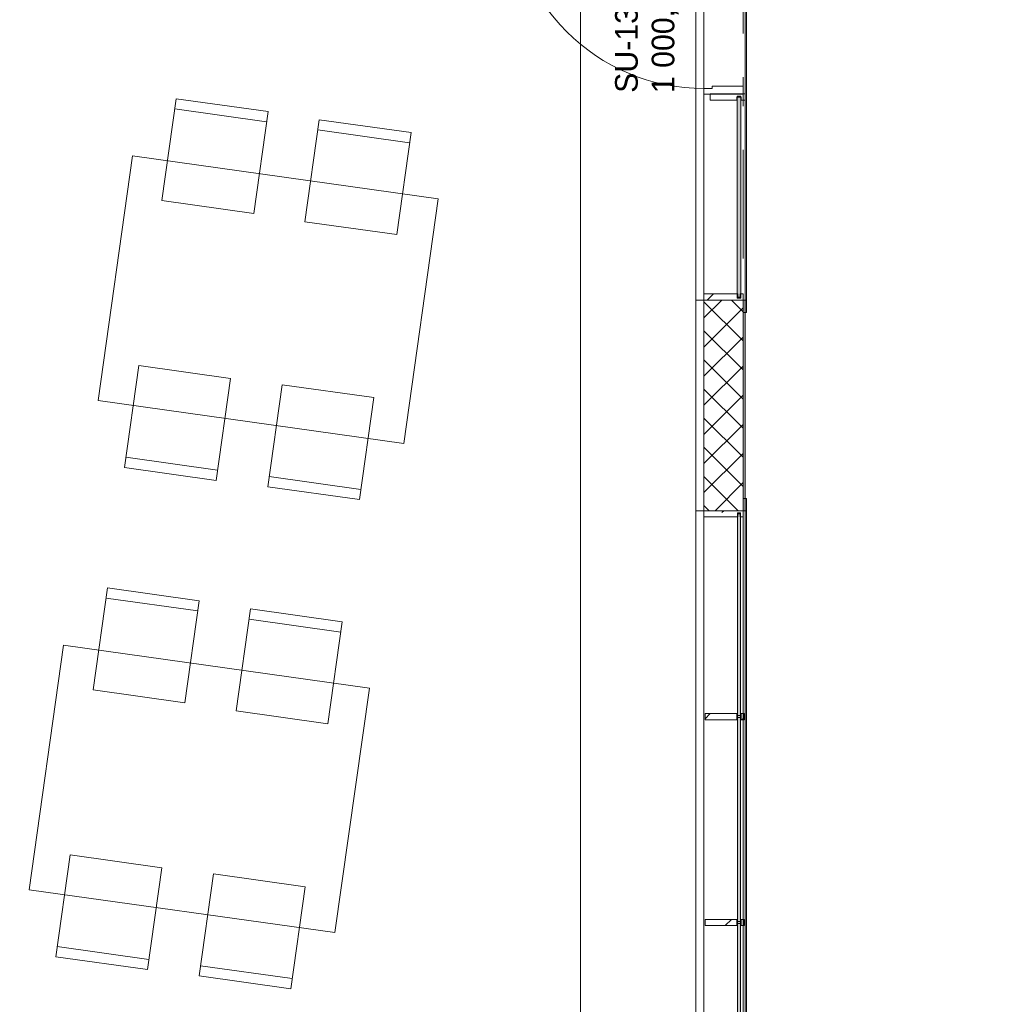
# Model space of a CAD drawing. Header units: millimetres. Extents: x 74467 to 235410, y -65 to 114857.
# Tile 236 of 256: x 126178 to 130899, y 81055 to 85838. Entities that reach past the tile are written whole.
import ezdxf
from ezdxf.enums import TextEntityAlignment as Align

# ---------------------------------------------------------------- set-up
doc = ezdxf.new("R2010")
doc.units = ezdxf.units.MM
doc.header["$MEASUREMENT"] = 0
doc.linetypes.add('Katkend topelt', pattern=[1093.611073, 529.166651, -211.666656, 141.111112, -211.666656])
doc.linetypes.add('Wipeout_Contour', pattern=[1000, 0, -1000])
for name, color, linetype in [('00 Kunstikonkursi LÜ jaoks asendi 2D', 7, 'Continuous'), ('00 Teljed.AR', 7, 'Continuous'), ('1235 Vahelaed.AR', 7, 'Continuous'), ('1311 Siseseinad.AR', 7, 'Continuous'), ('1312 Klaassiseseinad.AR', 7, 'Continuous'), ('1326 Seinapinnad.SA', 7, 'Continuous'), ('1330 Sisustus.SA', 7, 'Continuous'), ('1331 Sisseehitatud sisustus.SA', 7, 'Continuous'), ('9350 Netopind.AR', 7, 'Continuous'), ('Uks', 7, 'Continuous'), ('Ukse tähis', 7, 'Continuous')]:
    doc.layers.add(name, color=color, linetype=linetype)
doc.styles.add('GENERATED_STYLE_2', font='txt', dxfattribs={"width": 0.84})
doc.styles.add('GENERATED_STYLE_3', font='txt')
pattern_1 = [(45, (0, 0), (-183.84776, 183.84776), [195, -65, 0, -65]), (45, (22.98, 206.83), (-183.84776, 183.84776), [195, -65, 0, -65])]

# ---------------------------------------------------------------- blocks, each defined once
blk = doc.blocks.new('Slab_9_1', base_point=(129692.6, 94685.9))
at = {"layer": '1235 Vahelaed.AR', "color": 7, "linetype": 'Continuous', "lineweight": 13, "flags": 128}
blk.add_lwpolyline([(129692.6, 87324.7), (129692.6, 83745.5)], dxfattribs=at)
blk = doc.blocks.new('Slab_10_1', base_point=(128802.6, 95485.9))
at = {"color": 254, "linetype": 'Wipeout_Contour', "lineweight": 0, "ltscale": 4067564.723943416}
blk.add_wipeout([(133132.6, 95485.9), (128802.6, 95485.9), (128802.6, 94875.9), (129442.6, 94875.9), (129442.6, 71245.9), (132092.6, 71245.9), (132092.6, 71435.9), (131422.6, 71435.9), (131422.6, 72655.9), (132092.6, 72655.9), (132092.6, 79005.9), (131422.6, 79005.9), (131422.6, 81405.9), (132092.6, 81405.9), (132092.6, 82085.9), (132092.6, 85255.9), (131422.6, 85255.9), (131422.6, 87655.9), (132092.6, 87655.9), (132092.6, 90055.9), (131422.6, 90055.9), (131422.6, 90625.9), (131292.6, 90625.9), (131292.6, 90815.9), (131292.6, 93185.9), (133132.6, 93185.9)], dxfattribs=at).dxf.layer = '1235 Vahelaed.AR'
at = {"layer": '1235 Vahelaed.AR', "color": 7, "linetype": 'Continuous', "lineweight": 13, "flags": 128}
blk.add_lwpolyline([(129442.6, 71245.9), (129442.6, 94875.9)], dxfattribs=at)
blk = doc.blocks.new('Slab_22_1', base_point=(124307.1, 88081.6))
at = {"color": 254, "linetype": 'Wipeout_Contour', "lineweight": 0, "ltscale": 742907.755518}
blk.add_wipeout([(124307.1, 88081.6), (121939.6, 71235.9), (126312.6, 71235.9), (129692.6, 71235.9), (129692.6, 87324.7)], dxfattribs=at).dxf.layer = '1235 Vahelaed.AR'
at = {"layer": '1235 Vahelaed.AR', "color": 7, "linetype": 'Continuous', "lineweight": 13, "flags": 128}
blk.add_lwpolyline([(124307.1, 88081.6), (121939.6, 71235.9), (126312.6, 71235.9), (129692.6, 71235.9), (129692.6, 83745.5)], dxfattribs=at)
blk = doc.blocks.new('Liikumisruum_RG 103_3_1', base_point=(96460.4, 94557))
at = {"layer": '9350 Netopind.AR', "color": 7, "linetype": 'Continuous', "lineweight": 13, "flags": 128}
blk.add_lwpolyline([(129702.6, 93185.9), (129702.6, 71235.9), (123739.6, 71235.9), (123739.6, 69725.9), (129705.6, 69725.9), (129705.6, 67676.8), (132092.6, 67651.1), (132092.6, 69545.9), (131292.6, 69545.9), (131292.6, 72785.9), (132092.6, 72785.9), (132092.6, 78875.9), (131292.6, 78875.9), (131292.6, 81535.9), (132092.6, 81535.9), (132092.6, 85125.9), (131292.6, 85125.9), (131292.6, 87785.9), (132092.6, 87785.9), (132092.6, 89925.9), (131292.6, 89925.9), (131292.6, 93195.9)], dxfattribs=at)
blk = doc.blocks.new('Kunstiklass_PK 112_22_1', base_point=(124191.6, 87159.7))
at = {"layer": '9350 Netopind.AR', "color": 7, "linetype": 'Continuous', "lineweight": 13, "flags": 128}
blk.add_lwpolyline([(122874.6, 77888.7), (122833.6, 77595.9), (123247.4, 77595.9), (129502.6, 77595.9), (129502.6, 87149.5), (124685.3, 87826.5), (124597.6, 87202.6), (124191.6, 87259.7), (123682.2, 83635.3), (124078.3, 83579.7), (124022.7, 83183.5), (123626.5, 83239.2), (122996.8, 78758.5), (123392.9, 78702.6), (123337.2, 78306.5), (122941.1, 78362.1)], close=True, dxfattribs=at)
blk = doc.blocks.new('Slab_60_1', base_point=(128902.6, 87235.2))
at = {"layer": '1331 Sisseehitatud sisustus.SA', "color": 253, "linetype": 'Continuous', "lineweight": 13, "true_color": 0xa5a6a4, "flags": 128}
blk.add_lwpolyline([(128902.6, 87235.2), (128902.6, 77595.9), (129502.6, 77595.9), (129502.6, 87150.9)], close=True, dxfattribs=at)
blk = doc.blocks.new('Opening_4_1')
at = {"layer": '1311 Siseseinad.AR', "color": 7, "linetype": 'Continuous', "lineweight": 13, "flags": 128}
for points in [[(129479.6, 86475.9), (129463.6, 86475.9)], [(129463.6, 86475.9), (129463.6, 84475.9)], [(129502.6, 86475.9), (129479.6, 86475.9)], [(129692.6, 86475.9), (129502.6, 86475.9)], [(129708.6, 84475.9), (129708.6, 86475.9)]]:
    blk.add_lwpolyline(points, dxfattribs=at)
at = {"layer": '1311 Siseseinad.AR', "color": 7, "linetype": 'Continuous', "lineweight": 15, "flags": 128}
for points in [[(129708.6, 86475.9), (129702.6, 86475.9), (129692.6, 86475.9)], [(129463.6, 84475.9), (129479.6, 84475.9)], [(129479.6, 84475.9), (129502.6, 84475.9)], [(129502.6, 84475.9), (129692.6, 84475.9)], [(129692.6, 84475.9), (129702.6, 84475.9), (129708.6, 84475.9)]]:
    blk.add_lwpolyline(points, dxfattribs=at)
blk = doc.blocks.new('Opening_36_1')
at = {"layer": '1311 Siseseinad.AR', "color": 7, "linetype": 'Continuous', "lineweight": 13, "flags": 128}
for points in [[(129463.6, 83452.7), (129463.6, 80452.7)], [(129708.6, 80452.7), (129708.6, 83452.7)]]:
    blk.add_lwpolyline(points, dxfattribs=at)
at = {"layer": '1311 Siseseinad.AR', "color": 7, "linetype": 'Continuous', "lineweight": 15, "flags": 128}
for points in [[(129479.6, 83452.7), (129463.6, 83452.7)], [(129502.6, 83452.7), (129479.6, 83452.7)], [(129692.6, 83452.7), (129502.6, 83452.7)], [(129708.6, 83452.7), (129702.6, 83452.7), (129692.6, 83452.7)], [(129463.6, 80452.7), (129479.6, 80452.7)], [(129479.6, 80452.7), (129502.6, 80452.7)], [(129502.6, 80452.7), (129692.6, 80452.7)], [(129692.6, 80452.7), (129702.6, 80452.7), (129708.6, 80452.7)]]:
    blk.add_lwpolyline(points, dxfattribs=at)
blk = doc.blocks.new('Door 24_5')
at = {"layer": 'Uks', "color": 7, "linetype": 'Continuous', "lineweight": 13}
for p, q in [((432, 0), (432, 944)), ((432, 944), (472, 944)), ((472, 944), (472, 0)), ((-472, 0), (-500, 0)), ((-500, 0), (-500, -190)), ((-500, -190), (-500, 0)), ((-500, -190), (-500, 0)), ((-472, -40), (-472, 0)), ((472, 0), (432, 0)), ((500, 0), (472, 0)), ((472, 0), (472, -40)), ((500, -190), (500, 0)), ((500, -190), (500, 0)), ((500, -190), (500, 0)), ((-460, -40), (-472, -40)), ((-460, -190), (-460, -40)), ((472, -40), (460, -40)), ((460, -40), (460, -190)), ((-500, -190), (-460, -190)), ((460, -190), (500, -190))]:
    blk.add_line(p, q, dxfattribs=at)
blk.add_arc((472, 0), 944, 90, 180, dxfattribs=at)
blk = doc.blocks.new('Door Stamp 24')
at = {"layer": 'Ukse tähis', "color": 7, "lineweight": 13, "style": 'GENERATED_STYLE_2'}
for tag, p in [('AC_WIDO_ID', (-460.3, -326.6)), ('AC_TextStyle_4', (-460.3, -506))]:
    blk.add_attdef(tag, text='', height=110, dxfattribs=at).set_placement(p, align=Align.TOP_LEFT)
blk = doc.blocks.new('Wall_31_1', base_point=(129692.6, 87324.7))
at = {"layer": '1311 Siseseinad.AR', "linetype": 'Continuous', "lineweight": 13, "true_color": 0x50504f}
h = blk.add_hatch(dxfattribs=at)
h.set_pattern_fill('Plokk_õõnesbetoon_0001', color=251, style=0, pattern_type=2)
h.set_pattern_definition([(45, (0, 0), (-70.71068, 70.71068), []), (135, (0, 0), (70.71068, 70.71068), [])])
h.paths.add_polyline_path([(129692.6, 84475.9), (129502.6, 84475.9), (129502.6, 83452.7), (129692.6, 83452.7)])
at = {"layer": '1311 Siseseinad.AR', "color": 7, "linetype": 'Continuous', "lineweight": 15, "flags": 128}
for points in [[(129502.6, 84475.9), (129502.6, 83452.7)], [(129692.6, 83452.7), (129692.6, 84475.9)]]:
    blk.add_lwpolyline(points, dxfattribs=at)
at = {"layer": 'Uks', "color": 7, "linetype": 'Continuous', "lineweight": 13, "zscale": 1000, "rotation": 89.99997722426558}
blk.add_blockref('Door 24_5', (129502.6, 85975.9), dxfattribs=at)
at = {"layer": 'Ukse tähis', "color": 7, "lineweight": 13}
ref = blk.add_blockref('Door Stamp 24', (129692.6, 85975.9), dxfattribs=dict(at, rotation=269.9999772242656))
ref.add_attrib('A', '1\xa0000,0x2\xa0100,0', dxfattribs={"color": 7, "lineweight": 13, "height": 110, "rotation": 90, "style": 'GENERATED_STYLE_2'}).set_placement((129248.5, 85481.6), align=Align.TOP_LEFT)
ref.add_attrib('AC_WIDO_ID', 'SU-132/7', dxfattribs={"color": 7, "lineweight": 13, "height": 110, "rotation": 90, "style": 'GENERATED_STYLE_2'}).set_placement((129070.6, 85483), align=Align.TOP_LEFT)
blk = doc.blocks.new('Wall_261_1', base_point=(129692.6, 87324.7))
at = {"layer": '1326 Seinapinnad.SA', "linetype": 'Continuous', "lineweight": 0, "true_color": 0xfefefe}
blk.add_hatch(color=7, dxfattribs=at).paths.add_polyline_path([(129692.6, 83452.7), (129702.6, 83452.7), (129702.6, 84475.9), (129692.6, 84475.9)])
at = {"layer": '1326 Seinapinnad.SA', "color": 7, "linetype": 'Continuous', "lineweight": 15, "flags": 128}
for points in [[(129692.6, 84475.9), (129692.6, 83452.7)], [(129702.6, 83452.7), (129702.6, 84475.9)]]:
    blk.add_lwpolyline(points, dxfattribs=at)
blk = doc.blocks.new('Wall_564_1', base_point=(129502.6, 77592.9))
at = {"layer": '1331 Sisseehitatud sisustus.SA', "color": 253, "linetype": 'Continuous', "lineweight": 13, "true_color": 0xa5a6a4, "flags": 128}
for points in [[(129463.6, 84475.9), (129463.6, 83452.7)], [(129502.6, 83452.7), (129502.6, 84475.9)]]:
    blk.add_lwpolyline(points, dxfattribs=at)
blk = doc.blocks.new('Wall_565_1', base_point=(129692.6, 84415.9))
at = {"layer": '1331 Sisseehitatud sisustus.SA', "color": 253, "linetype": 'Continuous', "lineweight": 13, "true_color": 0xa5a6a4, "flags": 128}
for points in [[(129708.6, 86535.9), (129692.6, 86535.9)], [(129692.6, 86535.9), (129692.6, 86475.9)], [(129708.6, 86475.9), (129708.6, 86535.9)], [(129692.6, 84475.9), (129692.6, 84415.9)], [(129708.6, 84415.9), (129708.6, 84475.9)], [(129692.6, 84415.9), (129708.6, 84415.9)]]:
    blk.add_lwpolyline(points, dxfattribs=at)
blk = doc.blocks.new('Wall_566_1', base_point=(129692.6, 83512.7))
at = {"layer": '1331 Sisseehitatud sisustus.SA', "color": 253, "linetype": 'Continuous', "lineweight": 13, "true_color": 0xa5a6a4, "flags": 128}
for points in [[(129692.6, 83512.7), (129692.6, 83452.7)], [(129708.6, 83512.7), (129692.6, 83512.7)], [(129708.6, 83452.7), (129708.6, 83512.7)], [(129692.6, 80452.7), (129692.6, 80392.7)], [(129708.6, 80392.7), (129708.6, 80452.7)], [(129692.6, 80392.7), (129708.6, 80392.7)]]:
    blk.add_lwpolyline(points, dxfattribs=at)
blk = doc.blocks.new('Chair 10 24[516]_1', base_point=(127049, 81193))
at = {"layer": '1330 Sisustus.SA', "color": 253, "linetype": 'Continuous', "lineweight": 13, "true_color": 0xa5a6a4}
blk.add_line((127055.9, 81242.5), (127501.6, 81179.9), dxfattribs=at)
at = {"layer": '1330 Sisustus.SA', "color": 253, "linetype": 'Continuous', "lineweight": 13, "true_color": 0xa5a6a4, "flags": 128}
blk.add_lwpolyline([(127118.6, 81688.1), (127564.2, 81625.5), (127494.6, 81130.4), (127049, 81193)], close=True, dxfattribs=at)
blk = doc.blocks.new('Chair 10 24[517]_1', base_point=(126352.7, 81286.1))
at = {"layer": '1330 Sisustus.SA', "color": 253, "linetype": 'Continuous', "lineweight": 13, "true_color": 0xa5a6a4}
blk.add_line((126359.7, 81335.6), (126805.3, 81273), dxfattribs=at)
at = {"layer": '1330 Sisustus.SA', "color": 253, "linetype": 'Continuous', "lineweight": 13, "true_color": 0xa5a6a4, "flags": 128}
blk.add_lwpolyline([(126422.3, 81781.2), (126867.9, 81718.6), (126798.3, 81223.5), (126352.7, 81286.1)], close=True, dxfattribs=at)
blk = doc.blocks.new('Chair 10 24[518]_1', base_point=(127299.5, 82975.5))
at = {"layer": '1330 Sisustus.SA', "color": 253, "linetype": 'Continuous', "lineweight": 13, "true_color": 0xa5a6a4}
blk.add_line((127292.5, 82926), (127738.2, 82863.3), dxfattribs=at)
at = {"layer": '1330 Sisustus.SA', "color": 253, "linetype": 'Continuous', "lineweight": 13, "true_color": 0xa5a6a4, "flags": 128}
blk.add_lwpolyline([(127229.9, 82480.3), (127675.5, 82417.7), (127745.1, 82912.8), (127299.5, 82975.5)], close=True, dxfattribs=at)
blk = doc.blocks.new('Chair 10 24[519]_1', base_point=(126604.5, 83077.9))
at = {"layer": '1330 Sisustus.SA', "color": 253, "linetype": 'Continuous', "lineweight": 13, "true_color": 0xa5a6a4}
blk.add_line((126597.6, 83028.4), (127043.2, 82965.8), dxfattribs=at)
at = {"layer": '1330 Sisustus.SA', "color": 253, "linetype": 'Continuous', "lineweight": 13, "true_color": 0xa5a6a4, "flags": 128}
blk.add_lwpolyline([(126535, 82582.8), (126980.6, 82520.1), (127050.2, 83015.3), (126604.5, 83077.9)], close=True, dxfattribs=at)
blk = doc.blocks.new('Chair 10 24[524]_1', base_point=(127383, 83569.6))
at = {"layer": '1330 Sisustus.SA', "color": 253, "linetype": 'Continuous', "lineweight": 13, "true_color": 0xa5a6a4}
blk.add_line((127390, 83619.2), (127835.6, 83556.5), dxfattribs=at)
at = {"layer": '1330 Sisustus.SA', "color": 253, "linetype": 'Continuous', "lineweight": 13, "true_color": 0xa5a6a4, "flags": 128}
blk.add_lwpolyline([(127452.6, 84064.8), (127898.2, 84002.1), (127828.6, 83507), (127383, 83569.6)], close=True, dxfattribs=at)
blk = doc.blocks.new('Chair 10 24[525]_1', base_point=(126686.7, 83662.7))
at = {"layer": '1330 Sisustus.SA', "color": 253, "linetype": 'Continuous', "lineweight": 13, "true_color": 0xa5a6a4}
blk.add_line((126693.7, 83712.3), (127139.3, 83649.6), dxfattribs=at)
at = {"layer": '1330 Sisustus.SA', "color": 253, "linetype": 'Continuous', "lineweight": 13, "true_color": 0xa5a6a4, "flags": 128}
blk.add_lwpolyline([(126756.3, 84157.9), (127201.9, 84095.2), (127132.4, 83600.1), (126686.7, 83662.7)], close=True, dxfattribs=at)
blk = doc.blocks.new('Chair 10 24[526]_1', base_point=(127633.5, 85352.1))
at = {"layer": '1330 Sisustus.SA', "color": 253, "linetype": 'Continuous', "lineweight": 13, "true_color": 0xa5a6a4}
blk.add_line((127626.6, 85302.6), (128072.2, 85240), dxfattribs=at)
at = {"layer": '1330 Sisustus.SA', "color": 253, "linetype": 'Continuous', "lineweight": 13, "true_color": 0xa5a6a4, "flags": 128}
blk.add_lwpolyline([(127563.9, 84857), (128009.5, 84794.4), (128079.1, 85289.5), (127633.5, 85352.1)], close=True, dxfattribs=at)
blk = doc.blocks.new('Chair 10 24[527]_1', base_point=(126938.6, 85454.5))
at = {"layer": '1330 Sisustus.SA', "color": 253, "linetype": 'Continuous', "lineweight": 13, "true_color": 0xa5a6a4}
blk.add_line((126931.6, 85405), (127377.2, 85342.4), dxfattribs=at)
at = {"layer": '1330 Sisustus.SA', "color": 253, "linetype": 'Continuous', "lineweight": 13, "true_color": 0xa5a6a4, "flags": 128}
blk.add_lwpolyline([(126869, 84959.4), (127314.6, 84896.8), (127384.2, 85391.9), (126938.6, 85454.5)], close=True, dxfattribs=at)
blk = doc.blocks.new('Curtain Wall_18_1')
at = {"layer": '1312 Klaassiseseinad.AR', "linetype": 'Continuous', "lineweight": 13, "true_color": 0xff1d1d}
h = blk.add_hatch(dxfattribs=at)
h.set_pattern_fill('Dot___Dashed_0001', color=1, style=0, pattern_type=2)
h.set_pattern_definition(pattern_1)
h.paths.add_polyline_path([(129662.6, 85462.5), (129682.6, 85462.5), (129682.6, 85447.5), (129702.6, 85447.5), (129702.6, 85477.5), (129672.6, 85477.5), (129532.6, 85477.5), (129532.6, 85447.5), (129662.6, 85447.5)])
at = {"layer": '1312 Klaassiseseinad.AR', "linetype": 'Continuous', "lineweight": 0, "true_color": 0x303030}
blk.add_hatch(color=250, dxfattribs=at).paths.add_polyline_path([(129681.6, 84485.9), (129681.6, 85467.5), (129663.6, 85467.5), (129663.6, 84485.9)])
at = {"layer": '1312 Klaassiseseinad.AR', "linetype": 'Continuous', "lineweight": 13, "true_color": 0xff1d1d}
h = blk.add_hatch(dxfattribs=at)
h.set_pattern_fill('Dot___Dashed_0001', color=1, style=0, pattern_type=2)
h.set_pattern_definition(pattern_1)
h.paths.add_polyline_path([(129666.6, 84490.9), (129666.6, 84505.9), (129502.6, 84505.9), (129502.6, 84475.9), (129672.6, 84475.9), (129692.6, 84475.9), (129692.6, 84505.9), (129678.6, 84505.9), (129678.6, 84490.9)])
at = {"layer": '1312 Klaassiseseinad.AR', "color": 7, "linetype": 'Continuous', "lineweight": 15}
for p, q in [((129532.6, 85477.5), (129532.6, 85447.5)), ((129662.6, 85447.5), (129532.6, 85447.5)), ((129662.6, 85462.5), (129662.6, 85447.5)), ((129682.6, 85462.5), (129662.6, 85462.5)), ((129682.6, 85462.5), (129682.6, 85447.5)), ((129702.6, 85447.5), (129682.6, 85447.5)), ((129702.6, 85477.5), (129702.6, 85447.5)), ((129502.6, 84505.9), (129502.6, 84475.9)), ((129666.6, 84505.9), (129502.6, 84505.9)), ((129666.6, 84505.9), (129666.6, 84490.9)), ((129678.6, 84490.9), (129666.6, 84490.9)), ((129678.6, 84505.9), (129678.6, 84490.9)), ((129692.6, 84505.9), (129678.6, 84505.9)), ((129692.6, 84505.9), (129692.6, 84475.9))]:
    blk.add_line(p, q, dxfattribs=at)
at = {"layer": '1312 Klaassiseseinad.AR', "color": 7, "linetype": 'Continuous', "lineweight": 15, "flags": 128}
for points in [[(129702.6, 85477.5), (129672.6, 85477.5), (129532.6, 85477.5)], [(129692.6, 84475.9), (129672.6, 84475.9), (129502.6, 84475.9)]]:
    blk.add_lwpolyline(points, dxfattribs=at)
at = {"layer": '1312 Klaassiseseinad.AR', "color": 7, "linetype": 'Continuous', "lineweight": 13, "flags": 128}
blk.add_lwpolyline([(129681.6, 84485.9), (129663.6, 84485.9), (129663.6, 85467.5), (129681.6, 85467.5)], close=True, dxfattribs=at)
blk = doc.blocks.new('Curtain Wall_28_1')
at = {"layer": '1312 Klaassiseseinad.AR', "linetype": 'Continuous', "lineweight": 13, "true_color": 0xff1d1d}
h = blk.add_hatch(dxfattribs=at)
h.set_pattern_fill('Dot___Dashed_0001', color=1, style=0, pattern_type=2)
h.set_pattern_definition(pattern_1)
h.paths.add_polyline_path([(129666.6, 83437.7), (129678.6, 83437.7), (129678.6, 83422.7), (129692.6, 83422.7), (129692.6, 83452.7), (129672.6, 83452.7), (129502.6, 83452.7), (129502.6, 83422.7), (129666.6, 83422.7)])
at = {"layer": '1312 Klaassiseseinad.AR', "linetype": 'Continuous', "lineweight": 0, "true_color": 0x303030}
for points in [[(129680.6, 83442.7), (129664.6, 83442.7), (129664.6, 82447.6), (129680.6, 82447.6)], [(129680.6, 82457.6), (129664.6, 82457.6), (129664.6, 81447.5), (129680.6, 81447.5)], [(129680.6, 81457.5), (129664.6, 81457.5), (129664.6, 80462.7), (129680.6, 80462.7)]]:
    blk.add_hatch(color=250, dxfattribs=at).paths.add_polyline_path(points)
at = {"layer": '1312 Klaassiseseinad.AR', "linetype": 'Continuous', "lineweight": 13, "true_color": 0xff1d1d}
h = blk.add_hatch(dxfattribs=at)
h.set_pattern_fill('Dot___Dashed_0001', color=1, style=0, pattern_type=2)
h.set_pattern_definition(pattern_1)
h.paths.add_polyline_path([(129662.6, 82437.6), (129662.6, 82467.6), (129507.6, 82467.6), (129507.6, 82437.6)])
h = blk.add_hatch(dxfattribs=at)
h.set_pattern_fill('Dot___Dashed_0001', color=1, style=0, pattern_type=2)
h.set_pattern_definition(pattern_1)
h.paths.add_polyline_path([(129682.6, 82437.6), (129697.6, 82437.6), (129697.6, 82467.6), (129682.6, 82467.6)])
h = blk.add_hatch(dxfattribs=at)
h.set_pattern_fill('Dot___Dashed_0001', color=1, style=0, pattern_type=2)
h.set_pattern_definition(pattern_1)
h.paths.add_polyline_path([(129662.6, 81437.5), (129662.6, 81467.5), (129507.6, 81467.5), (129507.6, 81437.5)])
h = blk.add_hatch(dxfattribs=at)
h.set_pattern_fill('Dot___Dashed_0001', color=1, style=0, pattern_type=2)
h.set_pattern_definition(pattern_1)
h.paths.add_polyline_path([(129682.6, 81437.5), (129697.6, 81437.5), (129697.6, 81467.5), (129682.6, 81467.5)])
h = blk.add_hatch(dxfattribs=at)
h.set_pattern_fill('Dot___Dashed_0001', color=1, style=0, pattern_type=2)
h.set_pattern_definition(pattern_1)
h.paths.add_polyline_path([(129666.6, 80467.7), (129666.6, 80482.7), (129502.6, 80482.7), (129502.6, 80452.7), (129672.6, 80452.7), (129692.6, 80452.7), (129692.6, 80482.7), (129678.6, 80482.7), (129678.6, 80467.7)])
at = {"layer": '1312 Klaassiseseinad.AR', "color": 7, "linetype": 'Continuous', "lineweight": 15}
for p, q in [((129502.6, 83452.7), (129502.6, 83422.7)), ((129666.6, 83422.7), (129502.6, 83422.7)), ((129666.6, 83437.7), (129666.6, 83422.7)), ((129678.6, 83437.7), (129666.6, 83437.7)), ((129678.6, 83437.7), (129678.6, 83422.7)), ((129692.6, 83422.7), (129678.6, 83422.7)), ((129692.6, 83452.7), (129692.6, 83422.7)), ((129507.6, 82467.6), (129507.6, 82437.6)), ((129662.6, 82467.6), (129507.6, 82467.6)), ((129662.6, 82467.6), (129662.6, 82437.6)), ((129682.6, 82467.6), (129682.6, 82437.6)), ((129697.6, 82467.6), (129682.6, 82467.6)), ((129697.6, 82467.6), (129697.6, 82437.6)), ((129662.6, 82437.6), (129507.6, 82437.6)), ((129697.6, 82437.6), (129682.6, 82437.6)), ((129507.6, 81467.5), (129507.6, 81437.5)), ((129662.6, 81467.5), (129507.6, 81467.5)), ((129662.6, 81467.5), (129662.6, 81437.5)), ((129682.6, 81467.5), (129682.6, 81437.5)), ((129697.6, 81467.5), (129682.6, 81467.5)), ((129697.6, 81467.5), (129697.6, 81437.5)), ((129662.6, 81437.5), (129507.6, 81437.5)), ((129697.6, 81437.5), (129682.6, 81437.5)), ((129502.6, 80482.7), (129502.6, 80452.7)), ((129666.6, 80482.7), (129502.6, 80482.7)), ((129666.6, 80482.7), (129666.6, 80467.7)), ((129678.6, 80467.7), (129666.6, 80467.7)), ((129678.6, 80482.7), (129678.6, 80467.7)), ((129692.6, 80482.7), (129678.6, 80482.7)), ((129692.6, 80482.7), (129692.6, 80452.7))]:
    blk.add_line(p, q, dxfattribs=at)
at = {"layer": '1312 Klaassiseseinad.AR', "color": 7, "linetype": 'Continuous', "lineweight": 15, "flags": 128}
for points in [[(129692.6, 83452.7), (129672.6, 83452.7), (129502.6, 83452.7)], [(129692.6, 80452.7), (129672.6, 80452.7), (129502.6, 80452.7)]]:
    blk.add_lwpolyline(points, dxfattribs=at)
at = {"layer": '1312 Klaassiseseinad.AR', "color": 7, "linetype": 'Continuous', "lineweight": 13, "flags": 128}
for points in [[(129680.6, 83442.7), (129664.6, 83442.7), (129664.6, 82447.6), (129680.6, 82447.6)], [(129680.6, 82457.6), (129664.6, 82457.6), (129664.6, 81447.5), (129680.6, 81447.5)], [(129680.6, 81457.5), (129664.6, 81457.5), (129664.6, 80462.7), (129680.6, 80462.7)]]:
    blk.add_lwpolyline(points, close=True, dxfattribs=at)
blk = doc.blocks.new('Standard grid marker_3')
at = {"layer": '00 Teljed.AR', "color": 252, "linetype": 'Katkend topelt', "lineweight": 13, "true_color": 0x8c8d8c}
blk.add_line((6073.2, 0), (54988.3, 0), dxfattribs=at)
at = {"layer": '00 Teljed.AR', "color": 252, "lineweight": 13, "true_color": 0x8c8d8c, "style": 'GENERATED_STYLE_3'}
for tag, p in [('AC_MarkerText_1_0', (-54.3, -45.7)), ('AC_MarkerText_1_1', (61407.2, -45.7))]:
    blk.add_attdef(tag, text='', height=200, rotation=270, dxfattribs=at).set_placement(p, align=Align.TOP_CENTER)
blk = doc.blocks.new('Dining Table 01 24[750]_1', base_point=(127876.7, 82591.4))
at = {"layer": '1330 Sisustus.SA', "color": 253, "linetype": 'Continuous', "lineweight": 13, "true_color": 0xa5a6a4}
for p, q in [((126391.3, 82800.2), (126224.3, 81611.9)), ((127876.7, 82591.4), (126391.3, 82800.2)), ((127709.7, 81403.1), (127876.7, 82591.4)), ((126224.3, 81611.9), (127709.7, 81403.1))]:
    blk.add_line(p, q, dxfattribs=at)
at = {"layer": '1330 Sisustus.SA', "color": 253, "linetype": 'Continuous', "lineweight": 13, "true_color": 0xa5a6a4, "flags": 128}
blk.add_lwpolyline([(127876.7, 82591.4), (126391.3, 82800.2), (126224.3, 81611.9), (127709.7, 81403.1)], close=True, dxfattribs=at)
blk = doc.blocks.new('Dining Table 01 24[752]_1', base_point=(128210.7, 84968.1))
at = {"layer": '1330 Sisustus.SA', "color": 253, "linetype": 'Continuous', "lineweight": 13, "true_color": 0xa5a6a4}
for p, q in [((126725.3, 85176.8), (126558.3, 83988.5)), ((128210.7, 84968.1), (126725.3, 85176.8)), ((128043.7, 83779.7), (128210.7, 84968.1)), ((126558.3, 83988.5), (128043.7, 83779.7))]:
    blk.add_line(p, q, dxfattribs=at)
at = {"layer": '1330 Sisustus.SA', "color": 253, "linetype": 'Continuous', "lineweight": 13, "true_color": 0xa5a6a4, "flags": 128}
blk.add_lwpolyline([(128210.7, 84968.1), (126725.3, 85176.8), (126558.3, 83988.5), (128043.7, 83779.7)], close=True, dxfattribs=at)

msp = doc.modelspace()

# ---------------------------------------------------------------- block references
at = {"layer": '1235 Vahelaed.AR', "color": 7, "linetype": 'Continuous', "lineweight": 13}
msp.add_blockref('Slab_9_1', (129692.6, 94685.9), dxfattribs=at)

# ---------------------------------------------------------------- next in the draw order: block references
msp.add_blockref('Slab_10_1', (128802.6, 95485.9), dxfattribs=at)

# ---------------------------------------------------------------- next in the draw order: block references
msp.add_blockref('Slab_22_1', (124307.1, 88081.6), dxfattribs=at)

# ---------------------------------------------------------------- next in the draw order: linework, layer by layer
at = {"layer": '9350 Netopind.AR', "color": 7, "linetype": 'Continuous', "lineweight": 0, "true_color": 0xfaefc5, "flags": 128}
msp.add_lwpolyline([(129702.6, 93185.9), (129702.6, 71235.9), (123739.6, 71235.9), (123739.6, 69725.9), (129705.6, 69725.9), (129705.6, 67676.8), (132092.6, 67651.1), (132092.6, 69545.9), (131292.6, 69545.9), (131292.6, 72785.9), (132092.6, 72785.9), (132092.6, 78875.9), (131292.6, 78875.9), (131292.6, 81535.9), (132092.6, 81535.9), (132092.6, 85125.9), (131292.6, 85125.9), (131292.6, 87785.9), (132092.6, 87785.9), (132092.6, 89925.9), (131292.6, 89925.9), (131292.6, 93195.9)], dxfattribs=at)

# ---------------------------------------------------------------- next in the draw order: block references
at = {"layer": '9350 Netopind.AR', "color": 7, "linetype": 'Continuous', "lineweight": 13}
msp.add_blockref('Liikumisruum_RG 103_3_1', (96460.4, 94557), dxfattribs=at)

# ---------------------------------------------------------------- next in the draw order: wipeouts: each hides what was drawn before it
at = {"color": 254, "linetype": 'Wipeout_Contour', "lineweight": 0, "ltscale": 1106957.325690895}
msp.add_wipeout([(86371.6, 105811.4), (85252, 103464.9), (118693.5, 103518.1), (139774.1, 103480.6), (139783.7, 82997), (142852.8, 81554), (142830.8, 105959.2)], dxfattribs=at).dxf.layer = '00 Kunstikonkursi LÜ jaoks asendi 2D'

# ---------------------------------------------------------------- next in the draw order: linework, layer by layer
at = {"layer": '9350 Netopind.AR', "color": 253, "linetype": 'Continuous', "lineweight": 0, "true_color": 0xbbb393, "flags": 128}
msp.add_lwpolyline([(122874.6, 77888.7), (122833.6, 77595.9), (123247.4, 77595.9), (129502.6, 77595.9), (129502.6, 87149.5), (124685.3, 87826.5), (124597.6, 87202.6), (124191.6, 87259.7), (123682.2, 83635.3), (124078.3, 83579.7), (124022.7, 83183.5), (123626.5, 83239.2), (122996.8, 78758.5), (123392.9, 78702.6), (123337.2, 78306.5), (122941.1, 78362.1)], close=True, dxfattribs=at)

# ---------------------------------------------------------------- next in the draw order: block references
at = {"layer": '00 Teljed.AR', "color": 7, "linetype": 'Continuous', "lineweight": 13, "zscale": 1000, "rotation": 90}
msp.add_blockref('Standard grid marker_3', (129692.6, 46889.6), dxfattribs=at)
at = {"layer": '1311 Siseseinad.AR', "color": 7, "lineweight": 15}
msp.add_blockref('Wall_31_1', (129692.6, 87324.7), dxfattribs=at)
at = {"layer": '1311 Siseseinad.AR', "color": 7, "linetype": 'Continuous', "lineweight": 13}
for name in ['Opening_4_1', 'Opening_36_1']:
    msp.add_blockref(name, (0, 0), dxfattribs=at)
at = {"layer": '1312 Klaassiseseinad.AR', "linetype": 'Continuous', "lineweight": 0}
for name in ['Curtain Wall_18_1', 'Curtain Wall_28_1']:
    msp.add_blockref(name, (0, 0), dxfattribs=at)
at = {"layer": '1326 Seinapinnad.SA', "color": 7, "lineweight": 15}
msp.add_blockref('Wall_261_1', (129692.6, 87324.7), dxfattribs=at)
at = {"layer": '1330 Sisustus.SA', "color": 253, "linetype": 'Continuous', "lineweight": 13, "true_color": 0xa5a6a4}
for name, p in [('Chair 10 24[527]_1', (126938.6, 85454.5)), ('Chair 10 24[526]_1', (127633.5, 85352.1)), ('Dining Table 01 24[752]_1', (128210.7, 84968.1)), ('Chair 10 24[525]_1', (126686.7, 83662.7)), ('Chair 10 24[524]_1', (127383, 83569.6)), ('Chair 10 24[519]_1', (126604.5, 83077.9)), ('Chair 10 24[518]_1', (127299.5, 82975.5)), ('Dining Table 01 24[750]_1', (127876.7, 82591.4)), ('Chair 10 24[517]_1', (126352.7, 81286.1)), ('Chair 10 24[516]_1', (127049, 81193))]:
    msp.add_blockref(name, p, dxfattribs=at)
at = {"layer": '1331 Sisseehitatud sisustus.SA', "color": 253, "linetype": 'Continuous', "lineweight": 13, "true_color": 0xa5a6a4}
msp.add_blockref('Slab_60_1', (128902.6, 87235.2), dxfattribs=at)
at = {"layer": '1331 Sisseehitatud sisustus.SA', "color": 253, "lineweight": 13, "true_color": 0xa5a6a4}
for name, p in [('Wall_565_1', (129692.6, 84415.9)), ('Wall_564_1', (129502.6, 77592.9)), ('Wall_566_1', (129692.6, 83512.7))]:
    msp.add_blockref(name, p, dxfattribs=at)
at = {"layer": '9350 Netopind.AR', "color": 12, "linetype": 'Continuous', "lineweight": 13, "true_color": 0xdf0000}
msp.add_blockref('Kunstiklass_PK 112_22_1', (124191.6, 87159.7), dxfattribs=at)

doc.saveas('drawing.dxf')
